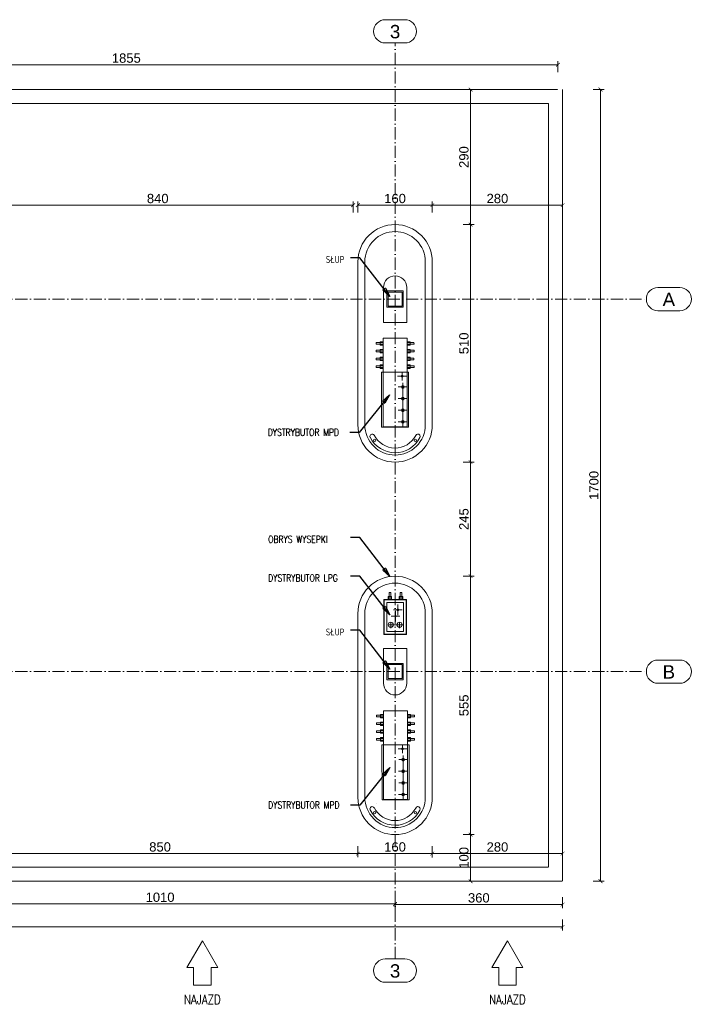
# Model space of a CAD drawing. Extents: x 64716 to 7565828, y -87108 to 5881792.
# Tile 140 of 160: x 282535 to 296969, y -34230 to -13086. Entities that reach past the tile are written whole.
import ezdxf

# ---------------------------------------------------------------- set-up
doc = ezdxf.new("R2010")
doc.units = 0
doc.header["$MEASUREMENT"] = 0
for name, pattern in [('DASHDOT', [20, 13, -3.4, 0.2, -3.4]), ('DASHED', [19.05, 12.7, -6.35]), ('Przerywana', [500, 300, -200])]:
    doc.linetypes.add(name, pattern=pattern)
for name, color, linetype, lineweight in [('-AGP1_widokowe', 7, 'Continuous', 15), ('a___wymiary', 46, 'Continuous', 18), ('BK_Opisy', 31, 'Continuous', 20), ('BK_Osie', 6, 'DASHDOT', 5), ('linii', 7, 'Continuous', 15), ('Wiata', 250, 'Continuous', 20)]:
    doc.layers.add(name, color=color, linetype=linetype, lineweight=lineweight)
for name, color, linetype in [('100_rzut_okna', 1, 'Continuous'), ('g dystrybutory', 7, 'Continuous'), ('TB_WYMIAROWANIE', 5, 'Continuous')]:
    doc.layers.add(name, color=color, linetype=linetype)
doc.layers.add('SHARY', color=7, linetype='Continuous', lineweight=15, true_color=0xa5a5a5)
doc.styles.add('ARIAL', font='arial.ttf')
doc.styles.add('ROMANS', font='simplex.shx', dxfattribs={"width": 0.8, "oblique": 15})
doc.styles.add('styl1', font='simplex.shx', dxfattribs={"oblique": 5})
doc.dimstyles.new('1_100', dxfattribs={"dimscale": 10, "dimtxt": 25, "dimasz": 20, "dimexe": 10, "dimexo": 10, "dimgap": 1, "dimtad": 0, "dimdec": 0, "dimzin": 0, "dimdsep": 46, "dimtxsty": 'ROMANS', "dimblk1": 'OBLIQUE', "dimblk2": 'OBLIQUE', "dimsah": 1, "dimcen": 0, "dimdle": 10, "dimclrd": 256, "dimclre": 256, "dimclrt": 2, "dimadec": 0, "dimazin": 0, "dimtfac": 0.4, "dimtdec": 0, "dimtmove": 0, "dimatfit": 3, "dimldrblk": 'CLOSEDBLANK', "dimfxl": 1, "dimtvp": 1, "dimtolj": 1, "dimtzin": 0, "dimarcsym": 0})
doc.dimstyles.new('mosstowy 1-100', dxfattribs={"dimscale": 20, "dimtxt": 10, "dimasz": 4, "dimexe": 4, "dimexo": 4, "dimgap": 2, "dimtad": 1, "dimdec": 0, "dimlfac": 0.1, "dimtxsty": 'ARIAL', "dimblk": 'ARCHTICK', "dimcen": 4, "dimclrd": 4, "dimclre": 4, "dimclrt": 256, "dimadec": 0, "dimazin": 0, "dimtfac": 1, "dimtdec": 0, "dimtmove": 1, "dimatfit": 3, "dimfxl": 8, "dimfxlon": 1, "dimlwd": 9, "dimlwe": 9, "dimarcsym": 0})

# ---------------------------------------------------------------- blocks, each defined once
blk = doc.blocks.new('_ArchTick')
at = {"layer": '100_rzut_okna', "color": 0, "linetype": 'Continuous', "const_width": 0.15}
blk.add_lwpolyline([(-0.5, -0.5), (0.5, 0.5)], dxfattribs=at)
blk = doc.blocks.new('*D1404')
at = {"layer": 'a___wymiary', "color": 4, "lineweight": 9}
for p, q in [((292064, -25035), (292304, -25035)), ((292224, -25035), (292224, -30585)), ((292064, -30585), (292304, -30585))]:
    blk.add_line(p, q, dxfattribs=at)
at = {"layer": 'Defpoints', "color": 0}
for p in [(290602, -25035), (290602, -30585), (292224, -30585)]:
    blk.add_point(p, dxfattribs=at)
at = {"layer": 'a___wymiary', "color": 4, "lineweight": 9, "xscale": 80, "yscale": 80, "zscale": 80}
for p, rotation in [((292224, -25035), 90), ((292224, -30585), 270)]:
    blk.add_blockref('_ArchTick', p, dxfattribs=dict(at, rotation=rotation))
at = {"layer": 'a___wymiary', "insert": (292082, -27810), "char_height": 200, "attachment_point": 5, "rotation": 90, "style": 'ARIAL'}
blk.add_mtext('555', dxfattribs=at)
blk = doc.blocks.new('*D1405')
at = {"layer": 'a___wymiary', "color": 4, "lineweight": 9}
for p, q in [((292064, -22585), (292304, -22585)), ((292224, -25035), (292224, -22585)), ((292064, -25035), (292304, -25035))]:
    blk.add_line(p, q, dxfattribs=at)
at = {"layer": 'Defpoints', "color": 0}
for p in [(290602, -22585), (292224, -22585), (290602, -25035)]:
    blk.add_point(p, dxfattribs=at)
at = {"layer": 'a___wymiary', "color": 4, "lineweight": 9, "xscale": 80, "yscale": 80, "zscale": 80}
for p, rotation in [((292224, -22585), 90), ((292224, -25035), 270)]:
    blk.add_blockref('_ArchTick', p, dxfattribs=dict(at, rotation=rotation))
at = {"layer": 'a___wymiary', "insert": (292082, -23810), "char_height": 200, "attachment_point": 5, "rotation": 90, "style": 'ARIAL'}
blk.add_mtext('245', dxfattribs=at)
blk = doc.blocks.new('*D1406')
at = {"layer": 'a___wymiary', "color": 4, "lineweight": 9}
for p, q in [((292064, -17487), (292304, -17487)), ((292224, -22585), (292224, -17487)), ((292064, -22585), (292304, -22585))]:
    blk.add_line(p, q, dxfattribs=at)
at = {"layer": 'Defpoints', "color": 0}
for p in [(290602, -17487), (292224, -17487), (290602, -22585)]:
    blk.add_point(p, dxfattribs=at)
at = {"layer": 'a___wymiary', "color": 4, "lineweight": 9, "xscale": 80, "yscale": 80, "zscale": 80}
for p, rotation in [((292224, -17487), 90), ((292224, -22585), 270)]:
    blk.add_blockref('_ArchTick', p, dxfattribs=dict(at, rotation=rotation))
at = {"layer": 'a___wymiary', "insert": (292082, -20036), "char_height": 200, "attachment_point": 5, "rotation": 90, "style": 'ARIAL'}
blk.add_mtext('510', dxfattribs=at)
blk = doc.blocks.new('*D1407')
at = {"layer": 'a___wymiary', "color": 4, "lineweight": 9}
for p, q in [((280502, -32234), (280502, -31994)), ((290602, -32074), (280502, -32074)), ((290602, -32234), (290602, -31994))]:
    blk.add_line(p, q, dxfattribs=at)
at = {"layer": 'Defpoints', "color": 0}
for p in [(280502, -32074), (280502, -32903), (290602, -32903)]:
    blk.add_point(p, dxfattribs=at)
at = {"layer": 'a___wymiary', "color": 4, "lineweight": 9, "xscale": 80, "yscale": 80, "zscale": 80, "rotation": 180}
blk.add_blockref('_ArchTick', (280502, -32074), dxfattribs=at)
at = {"layer": 'a___wymiary', "color": 4, "lineweight": 9, "xscale": 80, "yscale": 80, "zscale": 80}
blk.add_blockref('_ArchTick', (290602, -32074), dxfattribs=at)
at = {"layer": 'a___wymiary', "insert": (285552, -31932), "char_height": 200, "attachment_point": 5, "style": 'ARIAL'}
blk.add_mtext('1010', dxfattribs=at)
blk = doc.blocks.new('*D1410')
at = {"layer": 'a___wymiary', "color": 4, "lineweight": 9}
for p, q in [((290602, -32141), (290602, -32007)), ((294202, -32087), (290602, -32087)), ((294202, -31927), (294202, -32167))]:
    blk.add_line(p, q, dxfattribs=at)
at = {"layer": 'Defpoints', "color": 0}
for p in [(294202, -31586), (290602, -32087), (290602, -32221)]:
    blk.add_point(p, dxfattribs=at)
at = {"layer": 'a___wymiary', "color": 4, "lineweight": 9, "xscale": 80, "yscale": 80, "zscale": 80, "rotation": 180}
blk.add_blockref('_ArchTick', (290602, -32087), dxfattribs=at)
at = {"layer": 'a___wymiary', "color": 4, "lineweight": 9, "xscale": 80, "yscale": 80, "zscale": 80}
blk.add_blockref('_ArchTick', (294202, -32087), dxfattribs=at)
at = {"layer": 'a___wymiary', "insert": (292402, -31945), "char_height": 200, "attachment_point": 5, "style": 'ARIAL'}
blk.add_mtext('360', dxfattribs=at)
blk = doc.blocks.new('*D1421')
at = {"layer": 'a___wymiary', "color": 4, "lineweight": 9}
for p, q in [((291402, -30834), (291402, -31074)), ((294202, -30834), (294202, -31074)), ((291402, -30994), (294202, -30994))]:
    blk.add_line(p, q, dxfattribs=at)
at = {"layer": 'Defpoints', "color": 0}
for p in [(291402, -29622), (294202, -29622), (294202, -30994)]:
    blk.add_point(p, dxfattribs=at)
at = {"layer": 'a___wymiary', "color": 4, "lineweight": 9, "xscale": 80, "yscale": 80, "zscale": 80, "rotation": 180}
blk.add_blockref('_ArchTick', (291402, -30994), dxfattribs=at)
at = {"layer": 'a___wymiary', "color": 4, "lineweight": 9, "xscale": 80, "yscale": 80, "zscale": 80}
blk.add_blockref('_ArchTick', (294202, -30994), dxfattribs=at)
at = {"layer": 'a___wymiary', "insert": (292802, -30852), "char_height": 200, "attachment_point": 5, "style": 'ARIAL'}
blk.add_mtext('280', dxfattribs=at)
blk = doc.blocks.new('*D1422')
at = {"layer": 'a___wymiary', "color": 4, "lineweight": 9}
for p, q in [((292064, -30585), (292304, -30585)), ((292224, -30585), (292224, -31586)), ((292064, -31586), (292304, -31586))]:
    blk.add_line(p, q, dxfattribs=at)
at = {"layer": 'Defpoints', "color": 0}
for p in [(290602, -30585), (290602, -31586), (292224, -31586)]:
    blk.add_point(p, dxfattribs=at)
at = {"layer": 'a___wymiary', "color": 4, "lineweight": 9, "xscale": 80, "yscale": 80, "zscale": 80}
for p, rotation in [((292224, -30585), 90), ((292224, -31586), 270)]:
    blk.add_blockref('_ArchTick', p, dxfattribs=dict(at, rotation=rotation))
at = {"layer": 'a___wymiary', "insert": (292082, -31085), "char_height": 200, "attachment_point": 5, "rotation": 90, "style": 'ARIAL'}
blk.add_mtext('100', dxfattribs=at)
blk = doc.blocks.new('*D1425')
at = {"layer": 'a___wymiary', "color": 4, "lineweight": 9}
for p, q in [((292064, -14586), (292304, -14586)), ((292224, -17486), (292224, -14586)), ((292064, -17486), (292304, -17486))]:
    blk.add_line(p, q, dxfattribs=at)
at = {"layer": 'Defpoints', "color": 0}
for p in [(290602, -14586), (292224, -14586), (290602, -17486)]:
    blk.add_point(p, dxfattribs=at)
at = {"layer": 'a___wymiary', "color": 4, "lineweight": 9, "xscale": 80, "yscale": 80, "zscale": 80}
for p, rotation in [((292224, -14586), 90), ((292224, -17486), 270)]:
    blk.add_blockref('_ArchTick', p, dxfattribs=dict(at, rotation=rotation))
at = {"layer": 'a___wymiary', "insert": (292082, -16036), "char_height": 200, "attachment_point": 5, "rotation": 90, "style": 'ARIAL'}
blk.add_mtext('290', dxfattribs=at)
blk = doc.blocks.new('*D1438')
at = {"layer": 'a___wymiary', "color": 4, "lineweight": 9}
for p, q in [((294857, -14586), (295097, -14586)), ((295017, -14586), (295017, -31586)), ((294857, -31586), (295097, -31586))]:
    blk.add_line(p, q, dxfattribs=at)
at = {"layer": 'Defpoints', "color": 0}
for p in [(294102, -14586), (294102, -31586), (295017, -31586)]:
    blk.add_point(p, dxfattribs=at)
at = {"layer": 'a___wymiary', "color": 4, "lineweight": 9, "xscale": 80, "yscale": 80, "zscale": 80}
for p, rotation in [((295017, -14586), 90), ((295017, -31586), 270)]:
    blk.add_blockref('_ArchTick', p, dxfattribs=dict(at, rotation=rotation))
at = {"layer": 'a___wymiary', "insert": (294875, -23086), "char_height": 200, "attachment_point": 5, "rotation": 90, "style": 'ARIAL'}
blk.add_mtext('1700', dxfattribs=at)
blk = doc.blocks.new('*D1439')
at = {"layer": 'a___wymiary', "color": 4, "lineweight": 9}
for p, q in [((266802, -32407), (266802, -32647)), ((294202, -32407), (294202, -32647)), ((266802, -32567), (294202, -32567))]:
    blk.add_line(p, q, dxfattribs=at)
at = {"layer": 'Defpoints', "color": 0}
for p in [(266802, -31586), (294202, -31586), (294202, -32567)]:
    blk.add_point(p, dxfattribs=at)
at = {"layer": 'a___wymiary', "color": 4, "lineweight": 9, "xscale": 80, "yscale": 80, "zscale": 80, "rotation": 180}
blk.add_blockref('_ArchTick', (266802, -32567), dxfattribs=at)
at = {"layer": 'a___wymiary', "color": 4, "lineweight": 9, "xscale": 80, "yscale": 80, "zscale": 80}
blk.add_blockref('_ArchTick', (294202, -32567), dxfattribs=at)
at = {"layer": 'a___wymiary', "insert": (280502, -32425), "char_height": 200, "attachment_point": 5, "style": 'ARIAL'}
blk.add_mtext('2740', dxfattribs=at)
blk = doc.blocks.new('*D1440')
at = {"layer": 'a___wymiary', "color": 4, "lineweight": 9}
for p, q in [((291402, -17229), (291402, -16989)), ((294202, -17069), (291402, -17069)), ((294202, -17229), (294202, -16989))]:
    blk.add_line(p, q, dxfattribs=at)
at = {"layer": 'Defpoints', "color": 0}
for p in [(291402, -17069), (291402, -18286), (294202, -18283)]:
    blk.add_point(p, dxfattribs=at)
at = {"layer": 'a___wymiary', "color": 4, "lineweight": 9, "xscale": 80, "yscale": 80, "zscale": 80, "rotation": 180}
blk.add_blockref('_ArchTick', (291402, -17069), dxfattribs=at)
at = {"layer": 'a___wymiary', "color": 4, "lineweight": 9, "xscale": 80, "yscale": 80, "zscale": 80}
blk.add_blockref('_ArchTick', (294202, -17069), dxfattribs=at)
at = {"layer": 'a___wymiary', "insert": (292802, -16927), "char_height": 200, "attachment_point": 5, "style": 'ARIAL'}
blk.add_mtext('280', dxfattribs=at)
blk = doc.blocks.new('*D1441')
at = {"layer": 'a___wymiary', "color": 4, "lineweight": 9}
for p, q in [((289802, -17229), (289802, -16989)), ((291402, -17069), (289802, -17069)), ((291402, -17229), (291402, -16989))]:
    blk.add_line(p, q, dxfattribs=at)
at = {"layer": 'Defpoints', "color": 0}
for p in [(289802, -17069), (289802, -18286), (291402, -18286)]:
    blk.add_point(p, dxfattribs=at)
at = {"layer": 'a___wymiary', "color": 4, "lineweight": 9, "xscale": 80, "yscale": 80, "zscale": 80, "rotation": 180}
blk.add_blockref('_ArchTick', (289802, -17069), dxfattribs=at)
at = {"layer": 'a___wymiary', "color": 4, "lineweight": 9, "xscale": 80, "yscale": 80, "zscale": 80}
blk.add_blockref('_ArchTick', (291402, -17069), dxfattribs=at)
at = {"layer": 'a___wymiary', "insert": (290602, -16927), "char_height": 200, "attachment_point": 5, "style": 'ARIAL'}
blk.add_mtext('160', dxfattribs=at)
blk = doc.blocks.new('*D1442')
at = {"layer": 'a___wymiary', "color": 4, "lineweight": 9}
for p, q in [((281302, -17229), (281302, -16989)), ((289702, -17069), (281302, -17069)), ((289702, -17229), (289702, -16989))]:
    blk.add_line(p, q, dxfattribs=at)
at = {"layer": 'Defpoints', "color": 0}
for p in [(281302, -17069), (281302, -18286), (289702, -18286)]:
    blk.add_point(p, dxfattribs=at)
at = {"layer": 'a___wymiary', "color": 4, "lineweight": 9, "xscale": 80, "yscale": 80, "zscale": 80, "rotation": 180}
blk.add_blockref('_ArchTick', (281302, -17069), dxfattribs=at)
at = {"layer": 'a___wymiary', "color": 4, "lineweight": 9, "xscale": 80, "yscale": 80, "zscale": 80}
blk.add_blockref('_ArchTick', (289702, -17069), dxfattribs=at)
at = {"layer": 'a___wymiary', "insert": (285502, -16927), "char_height": 200, "attachment_point": 5, "style": 'ARIAL'}
blk.add_mtext('840', dxfattribs=at)
blk = doc.blocks.new('OSIE')
at = {"color": 251, "linetype": 'Continuous'}
for p, q in [((-23911, 18500), (-23489, 18500)), ((-13811, 18500), (-13389, 18500)), ((-3711, 18500), (-3289, 18500)), ((-23911, 18000), (-23489, 18000)), ((-13811, 18000), (-13389, 18000)), ((-3711, 18000), (-3289, 18000)), ((-29978, 12750), (-29511, 12750)), ((2150, 12750), (2617, 12750)), ((-29978, 12250), (-29511, 12250)), ((2150, 12250), (2617, 12250)), ((-29978, 4750), (-29511, 4750)), ((2150, 4750), (2617, 4750)), ((-29978, 4250), (-29511, 4250)), ((2150, 4250), (2617, 4250)), ((-23911, -1670), (-23489, -1670)), ((-13811, -1670), (-13389, -1670)), ((-3711, -1670), (-3289, -1670)), ((-23911, -2170), (-23489, -2170)), ((-13811, -2170), (-13389, -2170)), ((-3711, -2170), (-3289, -2170))]:
    blk.add_line(p, q, dxfattribs=at)
for centre, start, end in [((-23911, 18250), 90, 270), ((-23489, 18250), 270, 90), ((-13811, 18250), 90, 270), ((-13389, 18250), 270, 90), ((-3711, 18250), 90, 270), ((-3289, 18250), 270, 90), ((-29978, 12500), 90, 270), ((-29511, 12500), 270, 90), ((2150, 12500), 90, 270), ((2617, 12500), 270, 90), ((-29978, 4500), 90, 270), ((-29511, 4500), 270, 90), ((2150, 4500), 90, 270), ((2617, 4500), 270, 90), ((-23911, -1920), 90, 270), ((-23489, -1920), 270, 90), ((-13811, -1920), 90, 270), ((-13389, -1920), 270, 90), ((-3711, -1920), 90, 270), ((-3289, -1920), 270, 90)]:
    blk.add_arc(centre, 250, start, end, dxfattribs=at)
at = {"layer": 'BK_Osie', "color": 251, "ltscale": 20}
for p, q in [((-23700, -1670), (-23700, 18000)), ((-13600, -1670), (-13600, 18000)), ((-3500, -1670), (-3500, 18000)), ((-29261, 12500), (1900, 12500)), ((-29261, 4500), (1900, 4500))]:
    blk.add_line(p, q, dxfattribs=at)
at = {"color": 251, "linetype": 'Continuous', "style": 'ARIAL'}
for s, p in [('1', (-23811, 18100)), ('2', (-13711, 18100)), ('3', (-3611, 18100)), ('A', (-29878, 12350)), ('A', (2250, 12350)), ('B', (-29878, 4350)), ('B', (2250, 4350)), ('1', (-23811, -2070)), ('2', (-13711, -2070)), ('3', (-3611, -2070))]:
    blk.add_text(s, height=287, dxfattribs=at).set_placement(p)
blk = doc.blocks.new('dys')
at = {"layer": 'g dystrybutory', "color": 0, "lineweight": 9, "ltscale": 2}
for p, q in [((4219645, 944803, 0), (4220115, 945011, 0)), ((4220115, 945011, 0), (4220886, 943272, 0)), ((4220415, 943064, 0), (4219645, 944803, 0)), ((4219687, 944707, 0), (4219861, 944784, 0)), ((4220111, 943977, 0), (4219729, 944840, 0)), ((4220415, 943064, 0), (4220886, 943272, 0))]:
    blk.add_line(p, q, dxfattribs=at)
at = {"layer": 'g dystrybutory', "color": 0, "linetype": 'Przerywana', "lineweight": 9, "ltscale": 2}
for p, q in [((4219788, 944478, 0), (4219962, 944555, 0)), ((4219890, 944250, 0), (4220063, 944327, 0)), ((4219991, 944021, 0), (4220164, 944098, 0)), ((4220621, 943951, 0), (4220090, 943716, 0)), ((4220097, 943812, 0), (4220271, 943889, 0)), ((4220591, 943938, 0), (4220120, 943729, 0)), ((4220220, 943764, 0), (4220143, 943938, 0))]:
    blk.add_line(p, q, dxfattribs=at)
at = {"layer": 'g dystrybutory', "color": 0, "lineweight": 9, "ltscale": 2, "elevation": 0}
for points in [[(4220090, 943716), (4219610, 944800), (4220141, 945034), (4220621, 943951)], [(4220646, 943814), (4220632, 943846), (4220768, 943907), (4220782, 943875)], [(4220175, 943606), (4220161, 943638), (4220024, 943577), (4220038, 943545)], [(4220183, 943588), (4220153, 943655), (4220093, 943629), (4220123, 943562)], [(4220721, 943645), (4220691, 943711), (4220751, 943738), (4220780, 943671)], [(4220713, 943662), (4220699, 943694), (4220835, 943754), (4220850, 943722)], [(4220242, 943453), (4220228, 943485), (4220092, 943425), (4220106, 943393)], [(4220250, 943436), (4220220, 943503), (4220161, 943476), (4220190, 943410)], [(4220788, 943492), (4220759, 943559), (4220818, 943586), (4220848, 943519)], [(4220781, 943510), (4220766, 943542), (4220903, 943602), (4220917, 943570)], [(4220856, 943340), (4220826, 943407), (4220886, 943433), (4220915, 943366)], [(4220848, 943358), (4220834, 943389), (4220970, 943450), (4220984, 943418)], [(4220310, 943301), (4220295, 943333), (4220159, 943273), (4220173, 943241)], [(4220317, 943284), (4220288, 943351), (4220228, 943324), (4220258, 943257)], [(4220377, 943149), (4220363, 943181), (4220226, 943120), (4220241, 943088)], [(4220385, 943132), (4220355, 943198), (4220296, 943172), (4220325, 943105)]]:
    blk.add_lwpolyline(points, close=True, dxfattribs=at)
blk.add_lwpolyline([(4220621, 943951), (4220141, 945034), (4219610, 944800), (4220090, 943716)], dxfattribs=at)
at = {"layer": 'g dystrybutory', "color": 0, "linetype": 'Przerywana', "lineweight": 9, "ltscale": 2, "elevation": 0}
blk.add_lwpolyline([(4220653, 943797), (4220624, 943864), (4220683, 943890), (4220713, 943823)], close=True, dxfattribs=at)
at = {"layer": 'g dystrybutory', "color": 0, "lineweight": 9, "ltscale": 2}
for centre, radius in [((4219772, 944744, 0), 30), ((4219873, 944516, 0), 30), ((4219974, 944287, 0), 30), ((4220075, 944059, 0), 30), ((4220182, 943849, 0), 21)]:
    blk.add_circle(centre, radius, dxfattribs=at)
at = {"layer": 'g dystrybutory', "color": 0, "lineweight": 9, "extrusion": (-4.68905e-07, 1.03899e-06, 1)}
blk.add_arc((4219915, 944760, -1), 500, 52.5735, 52.6208, dxfattribs=at)
blk = doc.blocks.new('dys lpg2')
at = {"layer": 'g dystrybutory', "color": 0, "lineweight": 9, "ltscale": 2}
for p, q in [((4209300, 929113), (4209733, 929310)), ((4209333, 929299), (4209365, 929313)), ((4209395, 929163), (4209333, 929299)), ((4209365, 929313), (4209427, 929177)), ((4209736, 929317), (4209514, 929217)), ((4209550, 929397), (4209582, 929412)), ((4209612, 929262), (4209550, 929397)), ((4209567, 929313), (4209634, 929343)), ((4209594, 929254), (4209567, 929313)), ((4209582, 929412), (4209644, 929276)), ((4209661, 929284), (4209594, 929254)), ((4209644, 929276), (4209612, 929262)), ((4209634, 929343), (4209661, 929284)), ((4209733, 929310), (4210039, 928638)), ((4210048, 928635), (4209736, 929317)), ((4209514, 929217), (4209292, 929116)), ((4209300, 929113), (4209607, 928441)), ((4209351, 929214), (4209417, 929244)), ((4209378, 929155), (4209351, 929214)), ((4209375, 929085), (4209705, 929235)), ((4209635, 928515), (4209375, 929085)), ((4209444, 929185), (4209378, 929155)), ((4209427, 929177), (4209395, 929163)), ((4209417, 929244), (4209444, 929185)), ((4209574, 929000), (4209741, 929076)), ((4209705, 928935), (4209611, 929141)), ((4209965, 928666), (4209705, 929235)), ((4209586, 928856), (4209753, 928932)), ((4209716, 928790), (4209621, 928996)), ((4209604, 928432), (4210048, 928635)), ((4209607, 928441), (4210039, 928638)), ((4209898, 928794), (4209622, 928668)), ((4209635, 928515), (4209965, 928666)), ((4209684, 928618), (4209636, 928725)), ((4209854, 928696), (4209805, 928803)), ((4209854, 928696), (4209805, 928803))]:
    blk.add_line(p, q, dxfattribs=at)
blk.add_lwpolyline([(4210048, 928635), (4209736, 929318), (4209292, 929116), (4209604, 928432)], close=True, dxfattribs=at)
for centre, radius in [((4209658, 929038), 18.4), ((4209669, 928893), 14.4), ((4209655, 928683), 55.6), ((4209825, 928761), 55.6)]:
    blk.add_circle(centre, radius, dxfattribs=at)
blk = doc.blocks.new('fgdfgdg')
at = {"layer": 'linii', "color": 0, "linetype": 'Continuous'}
for centre in [(7387285.627, 5664768.655), (7387286.352, 5664768.173)]:
    blk.add_circle(centre, 0.025, dxfattribs=at)
for centre, radius, start, end in [((7387285.627, 5664768.754), 0.0502, 359.6409, 169.8157), ((7387286.174, 5664768.691), 0.6, 173.0946, 299.0991), ((7387286.174, 5664768.691), 0.5, 172.7678, 298.7723), ((7387286.444, 5664768.212), 0.0502, 295.8202, 125.6453)]:
    blk.add_arc(centre, radius, start, end, dxfattribs=at)
blk = doc.blocks.new('_ClosedBlank')
at = {"layer": 'TB_WYMIAROWANIE', "color": 0, "lineweight": -2}
for p, q in [((-1, 0.17), (0, 0)), ((-1, 0.17), (-1, -0.17)), ((0, 0), (-1, -0.17))]:
    blk.add_line(p, q, dxfattribs=at)
blk = doc.blocks.new('_Oblique')
at = {"color": 0, "lineweight": -2}
blk.add_line((-0.5, -0.5), (0.5, 0.5), dxfattribs=at)
blk = doc.blocks.new('*D1452')
at = {"layer": 'a___wymiary', "color": 4, "lineweight": 9}
for p, q in [((292064, -17487), (292304, -17487)), ((292224, -22585), (292224, -17487)), ((292064, -22585), (292304, -22585))]:
    blk.add_line(p, q, dxfattribs=at)
at = {"layer": 'Defpoints', "color": 0}
for p in [(290602, -17487), (292224, -17487), (290602, -22585)]:
    blk.add_point(p, dxfattribs=at)
at = {"layer": 'a___wymiary', "color": 4, "lineweight": 9, "xscale": 80, "yscale": 80, "zscale": 80}
for p, rotation in [((292224, -17487), 90), ((292224, -22585), 270)]:
    blk.add_blockref('_ArchTick', p, dxfattribs=dict(at, rotation=rotation))
at = {"layer": 'a___wymiary', "insert": (292082, -20036), "char_height": 200, "attachment_point": 5, "rotation": 90, "style": 'ARIAL'}
blk.add_mtext('510', dxfattribs=at)
blk = doc.blocks.new('*D1453')
at = {"layer": 'a___wymiary', "color": 4, "lineweight": 9}
for p, q in [((289802, -17229), (289802, -16989)), ((291402, -17069), (289802, -17069)), ((291402, -17229), (291402, -16989))]:
    blk.add_line(p, q, dxfattribs=at)
at = {"layer": 'Defpoints', "color": 0}
for p in [(289802, -17069), (289802, -18286), (291402, -18286)]:
    blk.add_point(p, dxfattribs=at)
at = {"layer": 'a___wymiary', "color": 4, "lineweight": 9, "xscale": 80, "yscale": 80, "zscale": 80, "rotation": 180}
blk.add_blockref('_ArchTick', (289802, -17069), dxfattribs=at)
at = {"layer": 'a___wymiary', "color": 4, "lineweight": 9, "xscale": 80, "yscale": 80, "zscale": 80}
blk.add_blockref('_ArchTick', (291402, -17069), dxfattribs=at)
at = {"layer": 'a___wymiary', "insert": (290602, -16927), "char_height": 200, "attachment_point": 5, "style": 'ARIAL'}
blk.add_mtext('160', dxfattribs=at)
blk = doc.blocks.new('*D1459')
at = {"layer": 'Defpoints', "color": 0}
for p in [(289802, -27950), (281302, -28308), (289802, -30993)]:
    blk.add_point(p, dxfattribs=at)
at = {"layer": 'linii', "color": 4, "lineweight": 9}
for p, q in [((281302, -30833), (281302, -31073)), ((289802, -30833), (289802, -31073)), ((281302, -30993), (289802, -30993))]:
    blk.add_line(p, q, dxfattribs=at)
at = {"layer": 'linii', "color": 4, "lineweight": 9, "xscale": 80, "yscale": 80, "zscale": 80, "rotation": 180}
blk.add_blockref('_ArchTick', (281302, -30993), dxfattribs=at)
at = {"layer": 'linii', "color": 4, "lineweight": 9, "xscale": 80, "yscale": 80, "zscale": 80}
blk.add_blockref('_ArchTick', (289802, -30993), dxfattribs=at)
at = {"layer": 'linii', "insert": (285552, -30851), "char_height": 200, "attachment_point": 5, "style": 'ARIAL'}
blk.add_mtext('850', dxfattribs=at)
blk = doc.blocks.new('*D1460')
at = {"layer": 'Defpoints', "color": 0}
for p in [(289802, -27950), (291402, -28286), (291402, -30993)]:
    blk.add_point(p, dxfattribs=at)
at = {"layer": 'linii', "color": 4, "lineweight": 9}
for p, q in [((289802, -30833), (289802, -31073)), ((291402, -30833), (291402, -31073)), ((289802, -30993), (291402, -30993))]:
    blk.add_line(p, q, dxfattribs=at)
at = {"layer": 'linii', "color": 4, "lineweight": 9, "xscale": 80, "yscale": 80, "zscale": 80, "rotation": 180}
blk.add_blockref('_ArchTick', (289802, -30993), dxfattribs=at)
at = {"layer": 'linii', "color": 4, "lineweight": 9, "xscale": 80, "yscale": 80, "zscale": 80}
blk.add_blockref('_ArchTick', (291402, -30993), dxfattribs=at)
at = {"layer": 'linii', "insert": (290602, -30851), "char_height": 200, "attachment_point": 5, "style": 'ARIAL'}
blk.add_mtext('160', dxfattribs=at)
blk = doc.blocks.new('*D1463')
at = {"layer": 'a___wymiary', "color": 4, "lineweight": 9}
for p, q in [((275552, -14214), (275552, -13974)), ((275552, -14054), (294102, -14054)), ((294102, -14214), (294102, -13974))]:
    blk.add_line(p, q, dxfattribs=at)
at = {"layer": 'Defpoints', "color": 0}
for p in [(294102, -14054), (275552, -14586), (294102, -14586)]:
    blk.add_point(p, dxfattribs=at)
at = {"layer": 'a___wymiary', "color": 4, "lineweight": 9, "xscale": 80, "yscale": 80, "zscale": 80, "rotation": 180}
blk.add_blockref('_ArchTick', (275552, -14054), dxfattribs=at)
at = {"layer": 'a___wymiary', "color": 4, "lineweight": 9, "xscale": 80, "yscale": 80, "zscale": 80}
blk.add_blockref('_ArchTick', (294102, -14054), dxfattribs=at)
at = {"layer": 'a___wymiary', "insert": (284827, -13912), "char_height": 200, "attachment_point": 5, "style": 'ARIAL'}
blk.add_mtext('1855', dxfattribs=at)

msp = doc.modelspace()

# ---------------------------------------------------------------- linework, layer by layer
at = {"layer": '-AGP1_widokowe', "ltscale": 2}
msp.add_line((291401.5, -21786.4), (291401.5, -21799.7), dxfattribs=at)
at = {"layer": '-AGP1_widokowe', "linetype": 'DASHED', "ltscale": 0.01}
msp.add_lwpolyline([(294202, -14586), (294202, -31586), (266802, -31586), (266802, -23086), (275452, -23086), (275452, -14586), (294102, -14586)], dxfattribs=at)
msp.add_lwpolyline([(293902, -14886), (293902, -31286), (267102, -31286), (267102, -23386), (275752, -23386), (275752, -14886)], close=True, dxfattribs=at)
at = {"layer": '-AGP1_widokowe', "ltscale": 2}
for points in [[(289802, -18286), (289802, -21786, 0.4142136), (290602, -22586), (290602, -22586, 0.4142136), (291402, -21786), (291402, -18286, 0.4142136), (290602, -17486), (290602, -17486, 0.4142136)], [(289952, -18286), (289952, -21786, 0.4142136), (290602, -22436, 0.4142136), (291252, -21786), (291252, -18286, 0.4142136), (290602, -17636, 0.4142136)], [(289802, -25836), (289802, -29786, 0.4142136), (290602, -30586), (290602, -30586, 0.4142136), (291402, -29786), (291402, -25836, 0.4142136), (290602, -25036), (290602, -25036, 0.4142136)], [(289952, -25836), (289952, -29786, 0.4142136), (290602, -30436, 0.4142136), (291252, -29786), (291252, -25836, 0.4142136), (290602, -25186, 0.4142136)]]:
    msp.add_lwpolyline(points, format="xyb", close=True, dxfattribs=at)
at = {"layer": 'linii', "linetype": 'Continuous'}
msp.add_lwpolyline([(290852, -18836, 1), (290352, -18836), (290352, -19586), (290852, -19586)], format="xyb", close=True, dxfattribs=at)
at = {"layer": 'linii', "color": 0, "linetype": 'Continuous'}
msp.add_lwpolyline([(290852, -27336, -1), (290352, -27336), (290352, -26586), (290852, -26586)], format="xyb", close=True, dxfattribs=at)
at = {"layer": 'SHARY'}
for points in [[(286126.6, -33441.6), (286273.1, -33441.6), (286273.1, -33816.6), (286648.1, -33816.6), (286648.1, -33441.6), (286794.5, -33441.6), (286460.6, -32863.2)], [(292682.6, -33441.6), (292829.1, -33441.6), (292829.1, -33816.6), (293204.1, -33816.6), (293204.1, -33441.6), (293350.5, -33441.6), (293016.6, -32863.2)]]:
    msp.add_lwpolyline(points, close=True, dxfattribs=at)
at = {"layer": 'Wiata', "color": 0, "linetype": 'Continuous'}
for points in [[(290777, -19261), (290777, -18911), (290427, -18911), (290427, -19261)], [(290752, -19236), (290752, -18936), (290452, -18936), (290452, -19236)]]:
    msp.add_lwpolyline(points, close=True, dxfattribs=at)
at = {"layer": 'Wiata', "linetype": 'Continuous'}
for points in [[(290777, -26911), (290777, -27261), (290427, -27261), (290427, -26911)], [(290752, -26936), (290752, -27236), (290452, -27236), (290452, -26936)]]:
    msp.add_lwpolyline(points, close=True, dxfattribs=at)
at = {"layer": 'Wiata', "color": 0, "linetype": 'Continuous'}
msp.add_arc((290601.6, -29784.7), 500, 208.28913, 208.3364, dxfattribs=at)

# ---------------------------------------------------------------- block references
at = {"layer": 'linii'}
msp.add_blockref('OSIE', (294102, -31586), dxfattribs=at)
for name, p, rotation in [('dys', (4531966.4, -865079.4, -0.2), 156.1339450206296), ('dys lpg2', (-3924965.8, 875808.3, 0), 335.4831665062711), ('dys', (4531975.5, -873082, -0.2), 156.1339450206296)]:
    msp.add_blockref(name, p, dxfattribs=dict(at, rotation=rotation))
at = {"layer": 'linii', "color": 0, "linetype": 'Continuous', "lineweight": 18, "xscale": 1000, "yscale": 1000, "zscale": 1000, "rotation": 33.60389962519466}
for p in [(-3017302461.7, -8806595093.3), (-3017302461.7, -8806603093.3)]:
    msp.add_blockref('fgdfgdg', p, dxfattribs=at)

# ---------------------------------------------------------------- texts
at = {"layer": 'BK_Opisy', "style": 'styl1', "width": 0.8}
for s, p in [('SŁUP', (289113, -18309.7, 0)), ('DYSTRYBUTOR MPD ', (287865.5, -22021.4, 0)), ('OBRYS WYSEPKI', (287874.6, -24320.3)), ('DYSTRYBUTOR LPG', (287874.6, -25146.7, 0)), ('SŁUP', (289113, -26309.7, 0)), ('DYSTRYBUTOR MPD ', (287874.6, -30024.1, 0))]:
    msp.add_text(s, height=150, dxfattribs=at).set_placement(p)
at = {"layer": 'SHARY', "style": 'styl1', "width": 0.8}
for p in [(286066, -34226), (292622, -34226)]:
    msp.add_text('NAJAZD', height=200, dxfattribs=at).set_placement(p)

# ---------------------------------------------------------------- dimensions: what is measured, and where the dimension line sits
at = {"layer": 'a___wymiary'}
for base, p1, p2, picture, middle in [((294102, -14054.1), (275551.8, -14586.5), (294102, -14586), '*D1463', (284826.9, -13911.9)), ((281302, -17069.1), (289702, -18286), (281302, -18286), '*D1442', (285502, -16926.9)), ((289802, -17069.1), (291402, -18286), (289802, -18286), '*D1441', (290602, -16926.9)), ((289802, -17069.1), (291402, -18286), (289802, -18286), '*D1453', (290602, -16926.9)), ((291402, -17069.1), (294202, -18282.7), (291402, -18286), '*D1440', (292802, -16926.9)), ((294201.8, -30994.1), (291401.7, -29621.6), (294201.8, -29622.4), '*D1421', (292801.8, -30851.9)), ((294202, -32567.1), (266802, -31586), (294202, -31586), '*D1439', (280502, -32424.9)), ((290602, -32087.1), (294202, -31586), (290602, -32220.7), '*D1410', (292402, -31944.9)), ((280502, -32073.9), (290602, -32902.5), (280502, -32902.5), '*D1407', (285552, -31931.8))]:
    dim = msp.add_linear_dim(base=base, p1=p1, p2=p2, dimstyle='mosstowy 1-100', override={"dimblk": 'ArchTick'}, dxfattribs=at)
    dim.commit()
    dim.dimension.update_dxf_attribs({"geometry": picture, "text_midpoint": middle})
for base, p1, p2, picture, middle in [((292224, -14586), (290602, -17486), (290602, -14586), '*D1425', (292081.9, -16036)), ((295017, -31586), (294102, -14586), (294102, -31586), '*D1438', (294874.9, -23086)), ((292224, -17486.7), (290602, -22584.7), (290602, -17486.7), '*D1406', (292081.9, -20035.7)), ((292224, -17486.7), (290602, -22584.7), (290602, -17486.7), '*D1452', (292081.9, -20035.7)), ((292224, -22584.7), (290602, -25034.9), (290602, -22584.7), '*D1405', (292081.9, -23809.8)), ((292224, -30584.7), (290602.2, -25034.9), (290602.2, -30584.7), '*D1404', (292082.3, -27809.8)), ((292224, -31586), (290602.2, -30584.7), (290602.2, -31586), '*D1422', (292081.9, -31085.4))]:
    dim = msp.add_linear_dim(base=base, p1=p1, p2=p2, angle=90, dimstyle='mosstowy 1-100', override={"dimblk": 'ArchTick'}, dxfattribs=at)
    dim.commit()
    dim.dimension.update_dxf_attribs({"geometry": picture, "text_midpoint": middle})
at = {"layer": 'linii'}
for base, p1, p2, picture, middle in [((289802, -30993.3), (281302, -28307.9), (289802, -27949.7), '*D1459', (285552, -30851.2)), ((291402, -30993.3), (289802, -27949.7), (291402, -28285.6), '*D1460', (290602, -30851.2))]:
    dim = msp.add_linear_dim(base=base, p1=p1, p2=p2, dimstyle='mosstowy 1-100', dxfattribs=at)
    dim.commit()
    dim.dimension.update_dxf_attribs({"geometry": picture, "text_midpoint": middle})

# ---------------------------------------------------------------- leaders
at = {"layer": 'TB_WYMIAROWANIE', "lineweight": 25}
for points in [[(290490.5, -19032.1, 0), (289842.1, -18196.8, 0), (289642, -18196.8, 0)], [(290481.4, -21145.3, 0), (289833, -21948.4, 0), (289632.9, -21948.4, 0)], [(290490.6, -25042.7), (289842.1, -24207.4), (289642, -24207.4)], [(290490.5, -25869.1, 0), (289842.1, -25033.8, 0), (289642, -25033.8, 0)], [(290490.5, -27032.1, 0), (289842.1, -26196.8, 0), (289642, -26196.8, 0)], [(290490.5, -29147.9, 0), (289842.1, -29951.1, 0), (289642, -29951.1, 0)]]:
    msp.add_leader(points, dimstyle='1_100', override={"dimgap": 1, "dimtad": 0}, dxfattribs=at)

doc.saveas('drawing.dxf')
